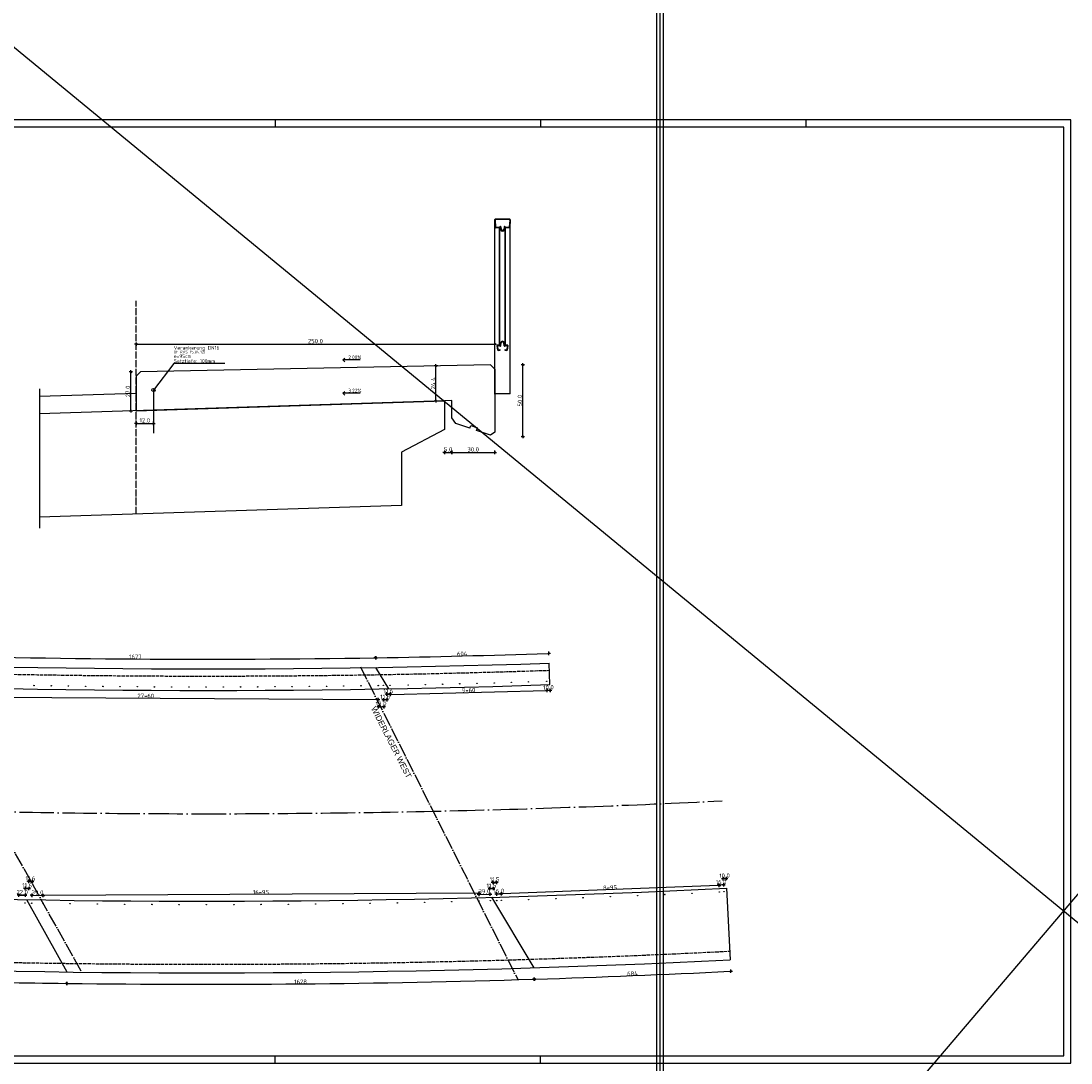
# Model space of a CAD drawing. Header units: millimetres. Extents: x -22426 to 17233, y -11107 to 42030.
# Tile 3 of 23: x 7331 to 10992, y -11107 to -7473. Entities that reach past the tile are written whole.
import ezdxf
from ezdxf.enums import TextEntityAlignment as Align

# ---------------------------------------------------------------- set-up
doc = ezdxf.new("R2010")
doc.units = ezdxf.units.MM
doc.linetypes.add('ACAD_ISO02W100', pattern=[15, 12, -3])
doc.linetypes.add('ACAD_ISO04W100', pattern=[30, 24, -3, 0, -3])
for name, color, linetype in [('Bemassung', 7, 'Continuous'), ('Grundriss', 7, 'Continuous'), ('Leitschiene', 197, 'Continuous'), ('RAND', 23, 'Continuous'), ('Schalung', 23, 'Continuous'), ('Vermessung', 1, 'Continuous')]:
    doc.layers.add(name, color=color, linetype=linetype)
doc.styles.add('ARIAL', font='arial.ttf')
doc.styles.add('isocp2', font='isocp2.shx')
doc.dimstyles.new('Benutzer6-50', dxfattribs={"dimtxt": 15, "dimasz": 3, "dimexe": 60, "dimexo": 80, "dimgap": 0.04, "dimtad": 1, "dimdec": 1, "dimzin": 1, "dimtxsty": 'isocp2', "dimblk": 'PFEILSPITZEN', "dimcen": 0.05, "dimse1": 1, "dimse2": 1, "dimclrd": 1, "dimclre": 1, "dimazin": 0, "dimtfac": 1, "dimtdec": 1, "dimtix": 1, "dimtmove": 1, "dimatfit": 2, "dimfxl": 1, "dimarcsym": 0})

# ---------------------------------------------------------------- blocks, each defined once
blk = doc.blocks.new('PFEILSPITZEN')
at = {"color": 0}
for p, q in [((-1, -1), (1, 1)), ((-1, 0), (2, 0)), ((0, -2), (0, 2))]:
    blk.add_line(p, q, dxfattribs=at)
blk = doc.blocks.new('*D160')
at = {"color": 1, "lineweight": -2}
blk.add_line((7735.9, -8599.7), (8979.9, -8599.7), dxfattribs=at)
at = {"layer": 'Defpoints', "color": 0}
for p in [(8982.9, -8599.7), (7732.9, -8712), (8982.9, -8687)]:
    blk.add_point(p, dxfattribs=at)
at = {"color": 1, "lineweight": -2, "xscale": 3, "yscale": 3, "zscale": 3, "rotation": 180}
blk.add_blockref('PFEILSPITZEN', (7732.9, -8599.7), dxfattribs=at)
at = {"color": 1, "lineweight": -2, "xscale": 3, "yscale": 3, "zscale": 3}
blk.add_blockref('PFEILSPITZEN', (8982.9, -8599.7), dxfattribs=at)
at = {"color": 0, "insert": (8357.9, -8591.1), "char_height": 15, "attachment_point": 5, "style": 'isocp2'}
blk.add_mtext('250,0', dxfattribs=at)
blk = doc.blocks.new('*D163')
at = {"color": 1, "lineweight": -2}
blk.add_arc((7956.1, 25382.7), 35080.9, 266.81781, 268.25652, dxfattribs=at)
at = {"layer": 'Defpoints', "color": 0}
for p in [(7956.1, 25382.7), (6300.9, -9659.2), (6003.8, -9677.7), (6890.7, -9715.9)]:
    blk.add_point(p, dxfattribs=at)
at = {"color": 1, "lineweight": -2, "xscale": 3, "yscale": 3, "zscale": 3}
for p, rotation in [((6005.7, -9644), 176.8153597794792), ((6891.7, -9682.1), 358.2589692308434)]:
    blk.add_blockref('PFEILSPITZEN', p, dxfattribs=dict(at, rotation=rotation))
at = {"color": 0, "insert": (6448.9, -9658.3), "char_height": 15, "attachment_point": 5, "rotation": 357.5372, "style": 'isocp2'}
blk.add_mtext('887', dxfattribs=at)
blk = doc.blocks.new('*D164')
at = {"color": 1, "lineweight": -2}
blk.add_arc((7969.7, 25518.6), 35217.2, 268.25089, 270.96845, dxfattribs=at)
at = {"layer": 'Defpoints', "color": 0}
for p in [(7969.7, 25518.6), (7450.4, -9694.8), (6890.7, -9715.9), (8568.5, -9727.3)]:
    blk.add_point(p, dxfattribs=at)
at = {"color": 1, "lineweight": -2, "xscale": 3, "yscale": 3, "zscale": 3}
for p, rotation in [((6891.8, -9682.1), 178.2484475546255), ((8567.9, -9693.5), 0.9708876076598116)]:
    blk.add_blockref('PFEILSPITZEN', p, dxfattribs=dict(at, rotation=rotation))
at = {"color": 0, "insert": (7729.8, -9690.2), "char_height": 15, "attachment_point": 5, "rotation": 359.6097, "style": 'isocp2'}
blk.add_mtext('1677', dxfattribs=at)
blk = doc.blocks.new('*D165')
at = {"color": 1, "lineweight": -2}
blk.add_arc((7974.8, 25762.5), 35461, 270.96348, 271.92891, dxfattribs=at)
at = {"layer": 'Defpoints', "color": 0}
for p in [(7974.8, 25762.5), (8769.2, -9689.6), (8568.6, -9727.5), (9172.5, -9712.3)]:
    blk.add_point(p, dxfattribs=at)
at = {"color": 1, "lineweight": -2, "xscale": 3, "yscale": 3, "zscale": 3}
for p, rotation in [((8568, -9693.5), 180.9610548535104), ((9171.4, -9678.3), 1.931334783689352)]:
    blk.add_blockref('PFEILSPITZEN', p, dxfattribs=dict(at, rotation=rotation))
at = {"color": 0, "insert": (8869.5, -9679.6), "char_height": 15, "attachment_point": 5, "rotation": 1.4462, "style": 'isocp2'}
blk.add_mtext('604', dxfattribs=at)
blk = doc.blocks.new('*D166')
at = {"color": 1, "lineweight": -2}
blk.add_arc((7974.7, 25759.5), 36591.9, 267.87599, 269.23763, dxfattribs=at)
at = {"layer": 'Defpoints', "color": 0}
for p in [(7974.7, 25759.5), (6617, -10767.2), (7491.3, -10789.3), (6907.2, -10816.9)]:
    blk.add_point(p, dxfattribs=at)
at = {"color": 1, "lineweight": -2, "xscale": 3, "yscale": 3, "zscale": 3}
for p, rotation in [((6615.5, -10807.2), 177.8736435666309), ((7490.8, -10829.3), 359.2399744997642)]:
    blk.add_blockref('PFEILSPITZEN', p, dxfattribs=dict(at, rotation=rotation))
at = {"color": 0, "insert": (7053.3, -10813.3), "char_height": 15, "attachment_point": 5, "rotation": 358.5568, "style": 'isocp2'}
blk.add_mtext('874', dxfattribs=at)
blk = doc.blocks.new('*D167')
at = {"color": 1, "lineweight": -2}
blk.add_arc((7965.1, 26831.2), 37663.4, 269.28303, 271.75403, dxfattribs=at)
at = {"layer": 'Defpoints', "color": 0}
for p in [(7965.1, 26831.2), (7491.3, -10789.3), (9119.7, -10774.5), (8034.2, -10832.2)]:
    blk.add_point(p, dxfattribs=at)
at = {"color": 1, "lineweight": -2, "xscale": 3, "yscale": 3, "zscale": 3}
for p, rotation in [((7490.8, -10829.3), 179.2807530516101), ((9120.9, -10814.5), 1.756311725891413)]:
    blk.add_blockref('PFEILSPITZEN', p, dxfattribs=dict(at, rotation=rotation))
at = {"color": 0, "insert": (8305.9, -10823.2), "char_height": 15, "attachment_point": 5, "rotation": 0.5185, "style": 'isocp2'}
blk.add_mtext('1628', dxfattribs=at)
blk = doc.blocks.new('*D168')
at = {"color": 1, "lineweight": -2}
blk.add_arc((7974.8, 25762.5), 36595, 271.79956, 272.86358, dxfattribs=at)
at = {"layer": 'Defpoints', "color": 0}
for p in [(7974.8, 25762.5), (9804, -10746.7), (9119.7, -10774.5), (9349.4, -10806.6)]:
    blk.add_point(p, dxfattribs=at)
at = {"color": 1, "lineweight": -2, "xscale": 3, "yscale": 3, "zscale": 3}
for p, rotation in [((9806, -10786.6), 2.865924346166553), ((9121, -10814.5), 181.7972092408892)]:
    blk.add_blockref('PFEILSPITZEN', p, dxfattribs=dict(at, rotation=rotation))
at = {"color": 0, "insert": (9463.2, -10794.6), "char_height": 15, "attachment_point": 5, "rotation": 2.3316, "style": 'isocp2'}
blk.add_mtext('684', dxfattribs=at)
blk = doc.blocks.new('*D172')
at = {"color": 1, "lineweight": -2}
blk.add_line((8810.9, -8977.3), (8829.9, -8977.3), dxfattribs=at)
at = {"layer": 'Defpoints', "color": 0}
for p in [(8832.9, -8826.8), (8807.9, -8897.4), (8832.9, -8977.3)]:
    blk.add_point(p, dxfattribs=at)
at = {"color": 1, "lineweight": -2, "xscale": 3, "yscale": 3, "zscale": 3, "rotation": 180}
blk.add_blockref('PFEILSPITZEN', (8807.9, -8977.3), dxfattribs=at)
at = {"color": 1, "lineweight": -2, "xscale": 3, "yscale": 3, "zscale": 3}
blk.add_blockref('PFEILSPITZEN', (8832.9, -8977.3), dxfattribs=at)
at = {"color": 0, "insert": (8820.4, -8968.7), "char_height": 15, "attachment_point": 5, "style": 'isocp2'}
blk.add_mtext('5,0', dxfattribs=at)
blk = doc.blocks.new('*D173')
at = {"color": 1, "lineweight": -2}
blk.add_line((8835.9, -8977.3), (8979.9, -8977.3), dxfattribs=at)
at = {"layer": 'Defpoints', "color": 0}
for p in [(8832.9, -8826.8), (8982.9, -8907), (8982.9, -8977.3)]:
    blk.add_point(p, dxfattribs=at)
at = {"color": 1, "lineweight": -2, "xscale": 3, "yscale": 3, "zscale": 3, "rotation": 180}
blk.add_blockref('PFEILSPITZEN', (8832.9, -8977.3), dxfattribs=at)
at = {"color": 1, "lineweight": -2, "xscale": 3, "yscale": 3, "zscale": 3}
blk.add_blockref('PFEILSPITZEN', (8982.9, -8977.3), dxfattribs=at)
at = {"color": 0, "insert": (8907.9, -8968.7), "char_height": 15, "attachment_point": 5, "style": 'isocp2'}
blk.add_mtext('30,0', dxfattribs=at)
blk = doc.blocks.new('*D174')
at = {"color": 1, "lineweight": -2}
blk.add_line((9081.1, -8919), (9081.1, -8675), dxfattribs=at)
at = {"layer": 'Defpoints', "color": 0}
for p in [(8982.9, -8672), (9081.1, -8672), (8982.9, -8922)]:
    blk.add_point(p, dxfattribs=at)
at = {"color": 1, "lineweight": -2, "xscale": 3, "yscale": 3, "zscale": 3}
for p, rotation in [((9081.1, -8672), 90), ((9081.1, -8922), 270)]:
    blk.add_blockref('PFEILSPITZEN', p, dxfattribs=dict(at, rotation=rotation))
at = {"color": 0, "insert": (9072.5, -8797), "char_height": 15, "attachment_point": 5, "rotation": 90, "style": 'isocp2'}
blk.add_mtext('50,0', dxfattribs=at)
blk = doc.blocks.new('*D176')
at = {"color": 1, "lineweight": -2}
blk.add_line((7735.9, -8876.1), (7789.9, -8876.1), dxfattribs=at)
at = {"layer": 'Defpoints', "color": 0}
for p in [(7732.9, -8832), (7792.9, -8830.1), (7792.9, -8876.1)]:
    blk.add_point(p, dxfattribs=at)
at = {"color": 1, "lineweight": -2, "xscale": 3, "yscale": 3, "zscale": 3, "rotation": 180}
blk.add_blockref('PFEILSPITZEN', (7732.9, -8876.1), dxfattribs=at)
at = {"color": 1, "lineweight": -2, "xscale": 3, "yscale": 3, "zscale": 3}
blk.add_blockref('PFEILSPITZEN', (7792.9, -8876.1), dxfattribs=at)
at = {"color": 0, "insert": (7762.9, -8867.5), "char_height": 15, "attachment_point": 5, "style": 'isocp2'}
blk.add_mtext('12,0', dxfattribs=at)
blk = doc.blocks.new('*D178')
at = {"color": 1, "lineweight": -2}
blk.add_line((7714.3, -8829), (7714.3, -8700), dxfattribs=at)
at = {"layer": 'Defpoints', "color": 0}
for p in [(7714.3, -8697), (7732.9, -8697), (7732.9, -8832)]:
    blk.add_point(p, dxfattribs=at)
at = {"color": 1, "lineweight": -2, "xscale": 3, "yscale": 3, "zscale": 3}
for p, rotation in [((7714.3, -8697), 90), ((7714.3, -8832), 270)]:
    blk.add_blockref('PFEILSPITZEN', p, dxfattribs=dict(at, rotation=rotation))
at = {"color": 0, "insert": (7705.6, -8764.5), "char_height": 15, "attachment_point": 5, "rotation": 90, "style": 'isocp2'}
blk.add_mtext('27,0', dxfattribs=at)
blk = doc.blocks.new('*D179')
at = {"color": 1, "lineweight": -2}
blk.add_line((8778.1, -8794.4), (8778.1, -8678.5), dxfattribs=at)
at = {"layer": 'Defpoints', "color": 0}
for p in [(8778.1, -8675.5), (8807.9, -8675.5), (8807.9, -8797.4)]:
    blk.add_point(p, dxfattribs=at)
at = {"color": 1, "lineweight": -2, "xscale": 3, "yscale": 3, "zscale": 3}
for p, rotation in [((8778.1, -8675.5), 90), ((8778.1, -8797.4), 270)]:
    blk.add_blockref('PFEILSPITZEN', p, dxfattribs=dict(at, rotation=rotation))
at = {"color": 0, "insert": (8769.5, -8736.4), "char_height": 15, "attachment_point": 5, "rotation": 90, "style": 'isocp2'}
blk.add_mtext('24,4', dxfattribs=at)
blk = doc.blocks.new('*D180')
at = {"color": 1, "lineweight": -2}
for p, q in [((9162.7, -9807.4), (9159.7, -9807.5)), ((9165.7, -9807.3), (9175.7, -9807)), ((9178.7, -9806.9), (9181.7, -9806.8))]:
    blk.add_line(p, q, dxfattribs=at)
at = {"layer": 'Defpoints', "color": 0}
for p in [(9174.6, -9775.2), (9164.6, -9775.6), (9175.7, -9807)]:
    blk.add_point(p, dxfattribs=at)
at = {"color": 1, "lineweight": -2, "xscale": 3, "yscale": 3, "zscale": 3}
for p, rotation in [((9165.7, -9807.3), 1.933758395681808), ((9175.7, -9807), 181.9337583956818)]:
    blk.add_blockref('PFEILSPITZEN', p, dxfattribs=dict(at, rotation=rotation))
at = {"color": 0, "insert": (9170.4, -9798.5), "char_height": 15, "attachment_point": 5, "rotation": 1.9338, "style": 'isocp2'}
blk.add_mtext('10,0', dxfattribs=at)
blk = doc.blocks.new('*D181')
at = {"color": 1, "lineweight": -2}
for p, q in [((8603.7, -9820.1), (8600.7, -9820.2)), ((8606.7, -9820.1), (8618.2, -9819.8)), ((8621.2, -9819.8), (8624.2, -9819.7))]:
    blk.add_line(p, q, dxfattribs=at)
at = {"layer": 'Defpoints', "color": 0}
for p in [(8606.2, -9789.9), (8617.7, -9789.7), (8618.2, -9819.8)]:
    blk.add_point(p, dxfattribs=at)
at = {"color": 1, "lineweight": -2, "xscale": 3, "yscale": 3, "zscale": 3}
for p, rotation in [((8606.7, -9820.1), 1.017437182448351), ((8618.2, -9819.8), 181.0174371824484)]:
    blk.add_blockref('PFEILSPITZEN', p, dxfattribs=dict(at, rotation=rotation))
at = {"color": 0, "insert": (8612.3, -9811.3), "char_height": 15, "attachment_point": 5, "rotation": 1.0174, "style": 'isocp2'}
blk.add_mtext('11,6', dxfattribs=at)
blk = doc.blocks.new('*D182')
at = {"color": 1, "lineweight": -2}
for p, q in [((8592.5, -9840.1), (8589.5, -9840.1)), ((8607, -9839.8), (8595.5, -9840)), ((8610, -9839.7), (8613, -9839.7))]:
    blk.add_line(p, q, dxfattribs=at)
at = {"layer": 'Defpoints', "color": 0}
for p in [(8594.6, -9790.1), (8606.2, -9789.9), (8595.5, -9840)]:
    blk.add_point(p, dxfattribs=at)
at = {"color": 1, "lineweight": -2, "xscale": 3, "yscale": 3, "zscale": 3}
for p, rotation in [((8595.5, -9840), 1.017437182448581), ((8607, -9839.8), 181.0174371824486)]:
    blk.add_blockref('PFEILSPITZEN', p, dxfattribs=dict(at, rotation=rotation))
at = {"color": 0, "insert": (8601.1, -9831.2), "char_height": 15, "attachment_point": 5, "rotation": 1.0174, "style": 'isocp2'}
blk.add_mtext('11,6', dxfattribs=at)
blk = doc.blocks.new('*D183')
at = {"color": 1, "lineweight": -2}
for p, q in [((8574.9, -9864.4), (8571.9, -9864.5)), ((8577.9, -9864.4), (8595.9, -9864.1)), ((8598.9, -9864), (8601.9, -9864))]:
    blk.add_line(p, q, dxfattribs=at)
at = {"layer": 'Defpoints', "color": 0}
for p in [(8576.6, -9790.4), (8594.6, -9790.1), (8595.9, -9864.1)]:
    blk.add_point(p, dxfattribs=at)
at = {"color": 1, "lineweight": -2, "xscale": 3, "yscale": 3, "zscale": 3}
for p, rotation in [((8577.9, -9864.4), 0.9843230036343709), ((8595.9, -9864.1), 180.9843230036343)]:
    blk.add_blockref('PFEILSPITZEN', p, dxfattribs=dict(at, rotation=rotation))
at = {"color": 0, "insert": (8586.7, -9855.6), "char_height": 15, "attachment_point": 5, "rotation": 0.9843, "style": 'isocp2'}
blk.add_mtext('18,0', dxfattribs=at)
blk = doc.blocks.new('*D190')
at = {"color": 1, "lineweight": -2}
for p, q in [((7321, -10521), (7318, -10521)), ((7324, -10521.1), (7346, -10521.5)), ((7349, -10521.6), (7352, -10521.6))]:
    blk.add_line(p, q, dxfattribs=at)
at = {"layer": 'Defpoints', "color": 0}
for p in [(7346, -10521.5), (7323.4, -10548.6), (7345.4, -10549)]:
    blk.add_point(p, dxfattribs=at)
at = {"color": 1, "lineweight": -2, "xscale": 3, "yscale": 3, "zscale": 3}
for p, rotation in [((7324, -10521.1), 358.8398456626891), ((7346, -10521.5), 178.839845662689)]:
    blk.add_blockref('PFEILSPITZEN', p, dxfattribs=dict(at, rotation=rotation))
at = {"color": 0, "insert": (7335.2, -10512.6), "char_height": 15, "attachment_point": 5, "rotation": 358.8398, "style": 'isocp2'}
blk.add_mtext('22,0', dxfattribs=at)
blk = doc.blocks.new('*D191')
at = {"color": 1, "lineweight": -2}
for p, q in [((7343.3, -10497.7), (7340.3, -10497.6)), ((7346.3, -10497.7), (7357.9, -10497.9)), ((7360.9, -10498), (7363.9, -10498))]:
    blk.add_line(p, q, dxfattribs=at)
at = {"layer": 'Defpoints', "color": 0}
for p in [(7357.9, -10497.9), (7345.4, -10549), (7357, -10549.2)]:
    blk.add_point(p, dxfattribs=at)
at = {"color": 1, "lineweight": -2, "xscale": 3, "yscale": 3, "zscale": 3}
for p, rotation in [((7346.3, -10497.7), 359.0253320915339), ((7357.9, -10497.9), 179.0253320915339)]:
    blk.add_blockref('PFEILSPITZEN', p, dxfattribs=dict(at, rotation=rotation))
at = {"color": 0, "insert": (7352.2, -10489.1), "char_height": 15, "attachment_point": 5, "rotation": 359.0253, "style": 'isocp2'}
blk.add_mtext('11,6', dxfattribs=at)
blk = doc.blocks.new('*D192')
at = {"color": 1, "lineweight": -2}
for p, q in [((7355.3, -10473.3), (7352.3, -10473.2)), ((7358.3, -10473.3), (7369.9, -10473.5)), ((7372.9, -10473.6), (7375.9, -10473.6))]:
    blk.add_line(p, q, dxfattribs=at)
at = {"layer": 'Defpoints', "color": 0}
for p in [(7369.9, -10473.5), (7357, -10549.2), (7368.6, -10549.4)]:
    blk.add_point(p, dxfattribs=at)
at = {"color": 1, "lineweight": -2, "xscale": 3, "yscale": 3, "zscale": 3}
for p, rotation in [((7358.3, -10473.3), 359.0253320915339), ((7369.9, -10473.5), 179.0253320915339)]:
    blk.add_blockref('PFEILSPITZEN', p, dxfattribs=dict(at, rotation=rotation))
at = {"color": 0, "insert": (7364.2, -10464.8), "char_height": 15, "attachment_point": 5, "rotation": 359.0253, "style": 'isocp2'}
blk.add_mtext('11,6', dxfattribs=at)
blk = doc.blocks.new('*D193')
at = {"color": 1, "lineweight": -2}
blk.add_line((7372, -10522), (7405, -10522.5), dxfattribs=at)
at = {"layer": 'Defpoints', "color": 0}
for p in [(7408, -10522.6), (7368.6, -10549.4), (7407.6, -10550)]:
    blk.add_point(p, dxfattribs=at)
at = {"color": 1, "lineweight": -2, "xscale": 3, "yscale": 3, "zscale": 3}
for p, rotation in [((7369, -10521.9), 179.0743511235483), ((7408, -10522.6), 359.0743511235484)]:
    blk.add_blockref('PFEILSPITZEN', p, dxfattribs=dict(at, rotation=rotation))
at = {"color": 0, "insert": (7388.6, -10513.6), "char_height": 15, "attachment_point": 5, "rotation": 359.0744, "style": 'isocp2'}
blk.add_mtext('39,0', dxfattribs=at)
blk = doc.blocks.new('*D194')
at = {"color": 1, "lineweight": -2}
blk.add_line((8930.8, -10519), (8963.8, -10518.1), dxfattribs=at)
at = {"layer": 'Defpoints', "color": 0}
for p in [(8928.4, -10542), (8966.8, -10518), (8967.4, -10540.9)]:
    blk.add_point(p, dxfattribs=at)
at = {"color": 1, "lineweight": -2, "xscale": 3, "yscale": 3, "zscale": 3}
for p, rotation in [((8927.8, -10519.1), 181.5354326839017), ((8966.8, -10518), 1.535432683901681)]:
    blk.add_blockref('PFEILSPITZEN', p, dxfattribs=dict(at, rotation=rotation))
at = {"color": 0, "insert": (8947, -10509.9), "char_height": 15, "attachment_point": 5, "rotation": 1.5354, "style": 'isocp2'}
blk.add_mtext('39,0', dxfattribs=at)
blk = doc.blocks.new('*D195')
at = {"color": 1, "lineweight": -2}
for p, q in [((8963.2, -10498.7), (8960.2, -10498.8)), ((8966.2, -10498.6), (8977.7, -10498.3)), ((8980.7, -10498.2), (8983.7, -10498.2))]:
    blk.add_line(p, q, dxfattribs=at)
at = {"layer": 'Defpoints', "color": 0}
for p in [(8977.7, -10498.3), (8967.4, -10540.9), (8978.9, -10540.6)]:
    blk.add_point(p, dxfattribs=at)
at = {"color": 1, "lineweight": -2, "xscale": 3, "yscale": 3, "zscale": 3}
for p, rotation in [((8966.2, -10498.6), 1.584317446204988), ((8977.7, -10498.3), 181.584317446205)]:
    blk.add_blockref('PFEILSPITZEN', p, dxfattribs=dict(at, rotation=rotation))
at = {"color": 0, "insert": (8971.7, -10489.8), "char_height": 15, "attachment_point": 5, "rotation": 1.5843, "style": 'isocp2'}
blk.add_mtext('11,5', dxfattribs=at)
blk = doc.blocks.new('*D196')
at = {"color": 1, "lineweight": -2}
for p, q in [((8974.1, -10477), (8971.1, -10477.1)), ((8977.1, -10476.9), (8988.6, -10476.6)), ((8991.6, -10476.5), (8994.6, -10476.5))]:
    blk.add_line(p, q, dxfattribs=at)
at = {"layer": 'Defpoints', "color": 0}
for p in [(8988.6, -10476.6), (8978.9, -10540.6), (8990.3, -10540.3)]:
    blk.add_point(p, dxfattribs=at)
at = {"color": 1, "lineweight": -2, "xscale": 3, "yscale": 3, "zscale": 3}
for p, rotation in [((8977.1, -10476.9), 1.584317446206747), ((8988.6, -10476.6), 181.5843174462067)]:
    blk.add_blockref('PFEILSPITZEN', p, dxfattribs=dict(at, rotation=rotation))
at = {"color": 0, "insert": (8982.6, -10468.1), "char_height": 15, "attachment_point": 5, "rotation": 1.5843, "style": 'isocp2'}
blk.add_mtext('11,5', dxfattribs=at)
blk = doc.blocks.new('*D197')
at = {"color": 1, "lineweight": -2}
for p, q in [((8986.7, -10517.5), (8983.7, -10517.6)), ((8989.7, -10517.4), (9005.7, -10516.9)), ((9008.7, -10516.8), (9011.7, -10516.8))]:
    blk.add_line(p, q, dxfattribs=at)
at = {"layer": 'Defpoints', "color": 0}
for p in [(8990.3, -10540.3), (9005.7, -10516.9), (9006.3, -10539.8)]:
    blk.add_point(p, dxfattribs=at)
at = {"color": 1, "lineweight": -2, "xscale": 3, "yscale": 3, "zscale": 3}
for p, rotation in [((8989.7, -10517.4), 1.615059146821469), ((9005.7, -10516.9), 181.6150591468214)]:
    blk.add_blockref('PFEILSPITZEN', p, dxfattribs=dict(at, rotation=rotation))
at = {"color": 0, "insert": (8997.4, -10508.5), "char_height": 15, "attachment_point": 5, "rotation": 1.6151, "style": 'isocp2'}
blk.add_mtext('16,0', dxfattribs=at)
blk = doc.blocks.new('*D198')
at = {"color": 1, "lineweight": -2}
for p, q in [((9776.8, -10464), (9773.8, -10464.1)), ((9779.8, -10463.8), (9789.8, -10463.3)), ((9792.8, -10463.2), (9795.8, -10463))]:
    blk.add_line(p, q, dxfattribs=at)
at = {"layer": 'Defpoints', "color": 0}
for p in [(9789.8, -10463.3), (9782.1, -10509.5), (9792.1, -10509)]:
    blk.add_point(p, dxfattribs=at)
at = {"color": 1, "lineweight": -2, "xscale": 3, "yscale": 3, "zscale": 3}
for p, rotation in [((9779.8, -10463.8), 2.864868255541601), ((9789.8, -10463.3), 182.8648682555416)]:
    blk.add_blockref('PFEILSPITZEN', p, dxfattribs=dict(at, rotation=rotation))
at = {"color": 0, "insert": (9784.4, -10454.9), "char_height": 15, "attachment_point": 5, "rotation": 2.8649, "style": 'isocp2'}
blk.add_mtext('10,0', dxfattribs=at)
blk = doc.blocks.new('*D199')
at = {"color": 1, "lineweight": -2}
for p, q in [((9761.9, -10486.6), (9758.9, -10486.7)), ((9780.9, -10485.6), (9764.9, -10486.4)), ((9783.9, -10485.5), (9786.9, -10485.3))]:
    blk.add_line(p, q, dxfattribs=at)
at = {"layer": 'Defpoints', "color": 0}
for p in [(9764.9, -10486.4), (9766.1, -10510.3), (9782.1, -10509.5)]:
    blk.add_point(p, dxfattribs=at)
at = {"color": 1, "lineweight": -2, "xscale": 3, "yscale": 3, "zscale": 3}
for p, rotation in [((9764.9, -10486.4), 2.839897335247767), ((9780.9, -10485.6), 182.8398973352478)]:
    blk.add_blockref('PFEILSPITZEN', p, dxfattribs=dict(at, rotation=rotation))
at = {"color": 0, "insert": (9772.5, -10477.4), "char_height": 15, "attachment_point": 5, "rotation": 2.8399, "style": 'isocp2'}
blk.add_mtext('16,0', dxfattribs=at)
blk = doc.blocks.new('*D200')
at = {"color": 1, "lineweight": -2}
blk.add_line((9762.2, -10487.6), (9008.4, -10516.9), dxfattribs=at)
at = {"layer": 'Defpoints', "color": 0}
for p in [(9005.4, -10517), (9006.3, -10539.8), (9766.1, -10510.3)]:
    blk.add_point(p, dxfattribs=at)
at = {"color": 1, "lineweight": -2, "xscale": 3, "yscale": 3, "zscale": 3}
for p, rotation in [((9765.2, -10487.5), 2.227478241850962), ((9005.4, -10517), 182.227478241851)]:
    blk.add_blockref('PFEILSPITZEN', p, dxfattribs=dict(at, rotation=rotation))
at = {"color": 0, "insert": (9385, -10494.7), "char_height": 15, "attachment_point": 5, "rotation": 2.2275, "style": 'isocp2'}
blk.add_mtext('8*95', dxfattribs=at)
blk = doc.blocks.new('*D201')
at = {"color": 1, "lineweight": -2}
blk.add_line((8925.2, -10514.6), (7410.4, -10522.7), dxfattribs=at)
at = {"layer": 'Defpoints', "color": 0}
for p in [(7407.4, -10522.7), (8928.4, -10542), (7407.6, -10550)]:
    blk.add_point(p, dxfattribs=at)
at = {"color": 1, "lineweight": -2, "xscale": 3, "yscale": 3, "zscale": 3}
for p, rotation in [((7407.4, -10522.7), 180.3048919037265), ((8928.2, -10514.6), 0.3048919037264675)]:
    blk.add_blockref('PFEILSPITZEN', p, dxfattribs=dict(at, rotation=rotation))
at = {"color": 0, "insert": (8167.8, -10511.1), "char_height": 15, "attachment_point": 5, "rotation": 0.3049, "style": 'isocp2'}
blk.add_mtext('16*95', dxfattribs=at)
blk = doc.blocks.new('*D204')
at = {"color": 1, "lineweight": -2}
blk.add_line((6959, -9829.3), (8573.3, -9838.7), dxfattribs=at)
at = {"layer": 'Defpoints', "color": 0}
for p in [(6956.2, -9780.9), (8576.6, -9790.4), (8576.3, -9838.8)]:
    blk.add_point(p, dxfattribs=at)
at = {"color": 1, "lineweight": -2, "xscale": 3, "yscale": 3, "zscale": 3}
for p, rotation in [((6956, -9829.3), 179.6642156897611), ((8576.3, -9838.8), 359.6642156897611)]:
    blk.add_blockref('PFEILSPITZEN', p, dxfattribs=dict(at, rotation=rotation))
at = {"color": 0, "insert": (7766.2, -9826.5), "char_height": 15, "attachment_point": 5, "rotation": 359.6642, "style": 'isocp2'}
blk.add_mtext('27*60', dxfattribs=at)
blk = doc.blocks.new('*D205')
at = {"color": 1, "lineweight": -2}
blk.add_line((8621.5, -9821.4), (9162.5, -9807.4), dxfattribs=at)
at = {"layer": 'Defpoints', "color": 0}
for p in [(8617.7, -9789.7), (9164.6, -9775.6), (9165.5, -9807.3)]:
    blk.add_point(p, dxfattribs=at)
at = {"color": 1, "lineweight": -2, "xscale": 3, "yscale": 3, "zscale": 3}
for p, rotation in [((9165.5, -9807.3), 1.476847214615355), ((8618.5, -9821.4), 181.4768472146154)]:
    blk.add_blockref('PFEILSPITZEN', p, dxfattribs=dict(at, rotation=rotation))
at = {"color": 0, "insert": (8891.8, -9806.8), "char_height": 15, "attachment_point": 5, "rotation": 1.4768, "style": 'isocp2'}
blk.add_mtext('9*60', dxfattribs=at)

msp = doc.modelspace()

# ---------------------------------------------------------------- linework, layer by layer
for p, q in [((7864.59, -8667.82), (7792.62, -8760.05)), ((7396.25, -8756.1), (7396.25, -9241.14))]:
    msp.add_line(p, q)
at = {"ltscale": 0.1}
msp.add_line((7792.87, -8760.04), (7792.87, -8910.04), dxfattribs=at)
at = {"color": 1, "linetype": 'ACAD_ISO04W100', "ltscale": 2}
for p, q in [((7541.41, -10786.65), (6914.72, -9666.62)), ((8514.85, -9725.46), (9063.12, -10814.77))]:
    msp.add_line(p, q, dxfattribs=at)
for p, direction in [((9546.92, -3390.54), (0, -1)), ((9546.92, -3390.54), (0, -1)), ((9558.8, -3390.54), (0, -1)), ((9570.69, -3390.54), (0, -1)), ((9584.73, -9440.1), (-0.77209257, 0.63551009)), ((9584.67, -9440.18), (-0.77209257, 0.63551009)), ((14895.89, -5962.58), (0.6483182, 0.7613695))]:
    msp.add_xline(p, direction)
at = {"ltscale": 0.1}
msp.add_circle((7792.87, -8760.04), 5.57, dxfattribs=at)
for centre in [(9164.64, -9775.56), (7376.66, -9790.34), (7436.66, -9791.3), (7496.65, -9792.16), (7556.65, -9792.91), (7616.64, -9793.67), (7676.64, -9794.12), (7736.64, -9794.68), (7796.64, -9795.03), (7856.63, -9795.28), (7916.63, -9795.32), (7976.63, -9795.47), (8036.63, -9795.32), (8096.63, -9795.16), (8156.63, -9795.01), (8216.63, -9794.65), (8276.63, -9794.09), (8336.63, -9793.53), (8396.62, -9792.97), (8456.62, -9792.11), (8516.61, -9791.34), (8576.61, -9790.38), (8594.6, -9790.07), (8617.7, -9789.66), (8681.19, -9788.46), (8741.3, -9787.21), (8801.28, -9785.77), (8861.26, -9784.32), (8921.25, -9782.87), (8981.22, -9781.23), (9041.2, -9779.38), (9101.17, -9777.52), (8833.42, -10544.32), (8928.39, -10541.95), (8967.37, -10540.91), (8990.33, -10540.27), (9006.33, -10539.82), (9101.29, -10537), (9196.24, -10533.93), (9291.18, -10530.61), (9386.29, -10527.03), (9481.4, -10523.21), (9576.31, -10519.14), (9671.21, -10514.83), (9766.11, -10510.27), (9782.09, -10509.47), (7345.43, -10549.02), (7368.56, -10549.41), (7407.56, -10550.04), (7502.55, -10551.15), (7597.54, -10552.51), (7692.54, -10553.38), (7787.54, -10553.99), (7882.54, -10554.36), (7977.54, -10554.47), (8073.5, -10554.34), (8168.49, -10553.96), (8263.49, -10553.33), (8358.49, -10552.2), (8453.48, -10551.32), (8548.47, -10549.94), (8643.46, -10548.32), (8738.43, -10546.19)]:
    msp.add_circle(centre, 0.8)
at = {"color": 1, "linetype": 'ACAD_ISO04W100', "ltscale": 5}
msp.add_arc((7974.76, 25762.53), 36000, 266.816854, 272.868325, dxfattribs=at)
at = {"layer": 'Bemassung', "color": 1, "linetype": 'ACAD_ISO04W100'}
msp.add_line((7732.87, -9191.31), (7732.87, -8449.14), dxfattribs=at)
at = {"layer": 'Bemassung'}
for p, q in [((8453.03, -8655.08), (8460.4, -8648.84)), ((8514.17, -8655.08), (8453.03, -8655.08)), ((8453.03, -8655.08), (8460.4, -8661.31)), ((7732.87, -8771.99), (7396.25, -8782.83)), ((8453.03, -8771.33), (8460.4, -8765.09)), ((8514.17, -8771.33), (8453.03, -8771.33)), ((8453.03, -8771.33), (8460.4, -8777.57)), ((8807.87, -8797.38), (7396.25, -8842.83)), ((8807.87, -8797.38), (8807.87, -8897.38)), ((8807.87, -8897.38), (8657.87, -8976.88)), ((8657.87, -8976.88), (8657.87, -9162.21)), ((8657.87, -9162.21), (7396.25, -9202.83))]:
    msp.add_line(p, q, dxfattribs=at)
at = {"layer": 'Grundriss'}
msp.add_line((8042.49, -8667.82), (7864.59, -8667.82), dxfattribs=at)
at = {"layer": 'Leitschiene', "color": 1, "linetype": 'Continuous'}
for p, q in [((8997.17, -8163.56), (8984.3, -8164.23)), ((8997.17, -8163.56), (8984.3, -8164.23)), ((9019.21, -8163.56), (8997.25, -8163.56)), ((9019.21, -8163.56), (8997.25, -8163.56)), ((9035.95, -8164.43), (9019.21, -8163.56)), ((9035.95, -8164.43), (9019.21, -8163.56)), ((8982.87, -8165.73), (8984.31, -8193.14)), ((8982.87, -8165.73), (8984.31, -8193.14)), ((8984.98, -8167.7), (8986.21, -8191.14)), ((8984.98, -8167.7), (8986.21, -8191.14)), ((9003.14, -8194.56), (8985.81, -8194.56)), ((9003.14, -8194.56), (8985.81, -8194.56)), ((8997.22, -8165.56), (8986.4, -8166.13)), ((8997.22, -8165.56), (8986.4, -8166.13)), ((9002.82, -8192.56), (8987.71, -8192.56)), ((9002.82, -8192.56), (8987.71, -8192.56)), ((9019.12, -8165.56), (8997.3, -8165.56)), ((9019.12, -8165.56), (8997.3, -8165.56)), ((9000.12, -8602.48), (9000.12, -8194.56)), ((9000.12, -8602.48), (9000.12, -8194.56)), ((9001.22, -8191.69), (9001.54, -8191.7)), ((9001.22, -8191.69), (9001.54, -8191.7)), ((9001.33, -8189.69), (9003.32, -8189.79)), ((9001.33, -8189.69), (9003.32, -8189.79)), ((9001.37, -8602.48), (9001.37, -8194.56)), ((9001.37, -8602.48), (9001.37, -8194.56)), ((9002.95, -8193.02), (9003.92, -8200.89)), ((9002.95, -8193.02), (9003.92, -8200.89)), ((9004.73, -8191.11), (9005.91, -8200.65)), ((9004.73, -8191.11), (9005.91, -8200.65)), ((9015.51, -8191.11), (9014.34, -8200.65)), ((9015.51, -8191.11), (9014.34, -8200.65)), ((9017.29, -8193.02), (9016.33, -8200.89)), ((9017.29, -8193.02), (9016.33, -8200.89)), ((9016.92, -8189.79), (9018.92, -8189.69)), ((9016.92, -8189.79), (9018.92, -8189.69)), ((9033.97, -8194.56), (9017.11, -8194.56)), ((9033.97, -8194.56), (9017.11, -8194.56)), ((9032.11, -8192.56), (9017.43, -8192.56)), ((9032.11, -8192.56), (9017.43, -8192.56)), ((9018.7, -8191.7), (9019.03, -8191.69)), ((9018.7, -8191.7), (9019.03, -8191.69)), ((9018.87, -8602.48), (9018.87, -8194.56)), ((9018.87, -8602.48), (9018.87, -8194.56)), ((9033.81, -8166.33), (9019.19, -8165.56)), ((9033.81, -8166.33), (9019.19, -8165.56)), ((9020.12, -8602.48), (9020.12, -8194.56)), ((9020.12, -8602.48), (9020.12, -8194.56)), ((9035.23, -8167.93), (9033.6, -8191.16)), ((9035.23, -8167.93), (9033.6, -8191.16)), ((9037.37, -8165.93), (9035.47, -8193.16)), ((9037.37, -8165.93), (9035.47, -8193.16)), ((8992.83, -8602.86), (9003.08, -8602.32)), ((8992.83, -8602.86), (9003.08, -8602.32)), ((9002.95, -8603.34), (9003.92, -8595.46)), ((9002.95, -8603.34), (9003.92, -8595.46)), ((9004.73, -8605.25), (9005.91, -8595.71)), ((9004.73, -8605.25), (9005.91, -8595.71)), ((9015.51, -8605.25), (9014.34, -8595.71)), ((9015.51, -8605.25), (9014.34, -8595.71)), ((9017.29, -8603.34), (9016.33, -8595.46)), ((9017.29, -8603.34), (9016.33, -8595.46)), ((9017.17, -8602.32), (9027.42, -8602.86)), ((9017.17, -8602.32), (9027.42, -8602.86)), ((8993.37, -8620.41), (8991.42, -8604.54)), ((8993.37, -8620.41), (8991.42, -8604.54)), ((8995.13, -8618.32), (8993.67, -8606.42)), ((8995.13, -8618.32), (8993.67, -8606.42)), ((8994.94, -8621.73), (9001.03, -8621.41)), ((8994.94, -8621.73), (9001.03, -8621.41)), ((8995.08, -8604.74), (9002.36, -8604.36)), ((8995.08, -8604.74), (9002.36, -8604.36)), ((8996.69, -8619.63), (9000.92, -8619.41)), ((8996.69, -8619.63), (9000.92, -8619.41)), ((9001.22, -8604.67), (9001.54, -8604.65)), ((9001.22, -8604.67), (9001.54, -8604.65)), ((9001.33, -8606.67), (9003.32, -8606.56)), ((9001.33, -8606.67), (9003.32, -8606.56)), ((9016.92, -8606.56), (9018.92, -8606.67)), ((9016.92, -8606.56), (9018.92, -8606.67)), ((9017.89, -8604.36), (9025.17, -8604.74)), ((9017.89, -8604.36), (9025.17, -8604.74)), ((9018.7, -8604.65), (9019.03, -8604.67)), ((9018.7, -8604.65), (9019.03, -8604.67)), ((9019.22, -8621.41), (9025.31, -8621.73)), ((9019.22, -8621.41), (9025.31, -8621.73)), ((9019.32, -8619.41), (9023.55, -8619.63)), ((9019.32, -8619.41), (9023.55, -8619.63)), ((9026.58, -8606.42), (9025.12, -8618.32)), ((9026.58, -8606.42), (9025.12, -8618.32)), ((9028.83, -8604.54), (9026.88, -8620.41)), ((9028.83, -8604.54), (9026.88, -8620.41))]:
    msp.add_line(p, q, dxfattribs=at)
at = {"layer": 'Leitschiene', "color": 1}
for p, q in [((8982.87, -8767.85), (8982.87, -8165.73)), ((8982.87, -8774.12), (8982.87, -8165.73)), ((9037.37, -8769.23), (9037.37, -8165.93)), ((9037.37, -8772.74), (9037.37, -8165.93)), ((9037.37, -8772.74), (8982.87, -8772.74))]:
    msp.add_line(p, q, dxfattribs=at)
at = {"layer": 'Leitschiene', "color": 1, "linetype": 'Continuous'}
for centre, radius, start, end in [((8984.37, -8165.73), 1.5, 93, 180), ((8984.37, -8165.73), 1.5, 93, 180), ((8997.25, -8165.06), 1.5, 90, 93), ((8997.25, -8165.06), 1.5, 90, 93), ((9035.87, -8165.93), 1.5, 0, 87), ((9035.87, -8165.93), 1.5, 0, 87), ((8985.81, -8193.06), 1.5, 183, 270), ((8985.81, -8193.06), 1.5, 183, 270), ((8986.48, -8167.62), 1.5, 93, 183), ((8986.48, -8167.62), 1.5, 93, 183), ((8987.71, -8191.06), 1.5, 183, 270), ((8987.71, -8191.06), 1.5, 183, 270), ((8997.3, -8167.06), 1.5, 90, 93), ((8997.3, -8167.06), 1.5, 90, 93), ((9001.27, -8190.69), 1, 87, 267), ((9001.27, -8190.69), 1, 87, 267), ((9001.46, -8193.2), 1.5, 7, 87), ((9001.46, -8193.2), 1.5, 7, 87), ((9003.25, -8191.29), 1.5, 7, 87), ((9003.25, -8191.29), 1.5, 7, 87), ((9010.12, -8200.13), 6.25, 187, 353), ((9010.12, -8200.13), 6.25, 187, 353), ((9010.12, -8200.13), 4.25, 187, 353), ((9010.12, -8200.13), 4.25, 187, 353), ((9014.84, -8200.71), 1.5, 353, 353), ((9014.84, -8200.71), 1.5, 353, 353), ((9017, -8191.29), 1.5, 93, 173), ((9017, -8191.29), 1.5, 93, 173), ((9018.78, -8193.2), 1.5, 93, 173), ((9018.78, -8193.2), 1.5, 93, 173), ((9018.97, -8190.69), 1, 273, 93), ((9018.97, -8190.69), 1, 273, 93), ((9019.12, -8167.06), 1.5, 87, 90), ((9019.12, -8167.06), 1.5, 87, 90), ((9032.11, -8191.06), 1.5, 270, 356), ((9032.11, -8191.06), 1.5, 270, 356), ((9033.73, -8167.82), 1.5, 356, 87), ((9033.73, -8167.82), 1.5, 356, 87), ((9033.97, -8193.06), 1.5, 270, 356), ((9033.97, -8193.06), 1.5, 270, 356), ((8992.91, -8604.36), 1.5, 93, 187), ((8992.91, -8604.36), 1.5, 93, 187), ((9001.46, -8603.16), 1.5, 273, 353), ((9001.46, -8603.16), 1.5, 273, 353), ((9010.12, -8596.23), 6.25, 7, 173), ((9010.12, -8596.23), 6.25, 7, 173), ((9010.12, -8596.23), 4.25, 7, 173), ((9010.12, -8596.23), 4.25, 7, 173), ((9014.84, -8595.65), 1.5, 7, 7), ((9014.84, -8595.65), 1.5, 7, 7), ((9018.78, -8603.16), 1.5, 187, 267), ((9018.78, -8603.16), 1.5, 187, 267), ((9027.34, -8604.36), 1.5, 353, 87), ((9027.34, -8604.36), 1.5, 353, 87), ((8994.86, -8620.23), 1.5, 187, 273), ((8994.86, -8620.23), 1.5, 187, 273), ((8995.16, -8606.24), 1.5, 93, 187), ((8995.16, -8606.24), 1.5, 93, 187), ((8996.62, -8618.13), 1.5, 187, 273), ((8996.62, -8618.13), 1.5, 187, 273), ((9001.27, -8605.67), 1, 93, 273), ((9001.27, -8605.67), 1, 93, 273), ((9000.98, -8620.41), 1, 273, 93), ((9000.98, -8620.41), 1, 273, 93), ((9003.25, -8605.07), 1.5, 273, 353), ((9003.25, -8605.07), 1.5, 273, 353), ((9017, -8605.07), 1.5, 187, 267), ((9017, -8605.07), 1.5, 187, 267), ((9019.27, -8620.41), 1, 87, 267), ((9019.27, -8620.41), 1, 87, 267), ((9018.97, -8605.67), 1, 267, 87), ((9018.97, -8605.67), 1, 267, 87), ((9023.63, -8618.13), 1.5, 267, 353), ((9023.63, -8618.13), 1.5, 267, 353), ((9025.09, -8606.24), 1.5, 353, 87), ((9025.09, -8606.24), 1.5, 353, 87), ((9025.39, -8620.23), 1.5, 267, 353), ((9025.39, -8620.23), 1.5, 267, 353)]:
    msp.add_arc(centre, radius, start, end, dxfattribs=at)
for p in [(9001.04, -8163.56), (9001.04, -8163.56), (9019.21, -8163.56), (9019.21, -8163.56)]:
    msp.add_point(p, dxfattribs=at)
at = {"layer": 'RAND', "color": 1}
for p, q in [((10992.39, -7818.15), (5224.79, -7818.15)), ((10992.39, -11106.77), (10992.39, -7818.15)), ((5224.79, -11106.77), (10992.39, -11106.77))]:
    msp.add_line(p, q, dxfattribs=at)
at = {"layer": 'RAND', "color": 1, "linetype": 'Continuous'}
for p, q in [((8217.39, -7818.15), (8217.39, -7843.15)), ((9142.39, -7818.15), (9142.39, -7843.15)), ((10067.39, -7818.15), (10067.39, -7843.15)), ((8217.39, -11106.77), (8217.39, -11081.77)), ((9142.39, -11106.77), (9142.39, -11081.77))]:
    msp.add_line(p, q, dxfattribs=at)
at = {"layer": 'RAND', "color": 23}
for p, q in [((10967.39, -7843.15), (5349.79, -7843.15)), ((10967.39, -11081.77), (10967.39, -7843.15)), ((5349.79, -11081.77), (10967.39, -11081.77))]:
    msp.add_line(p, q, dxfattribs=at)
at = {"layer": 'Schalung'}
for p, q in [((8967.88, -8672.29), (7747.87, -8696.69)), ((8967.88, -8672.29), (8982.87, -8686.99)), ((7732.87, -8711.99), (7747.87, -8696.69)), ((7732.87, -8711.99), (7732.87, -8831.99)), ((8982.87, -8686.99), (8982.87, -8906.99)), ((7732.87, -8831.99), (8807.87, -8797.38)), ((8832.87, -8796.57), (8807.87, -8797.38)), ((8832.87, -8856.99), (8832.87, -8796.57)), ((8847.1, -8876.73), (8832.87, -8856.99)), ((8896.02, -8893.04), (8847.1, -8876.73)), ((8896.02, -8893.04), (8899.18, -8883.55)), ((8899.18, -8883.55), (8922.89, -8891.46)), ((8919.73, -8900.94), (8922.89, -8891.46)), ((8968.64, -8917.25), (8919.73, -8900.94)), ((8982.87, -8906.99), (8968.64, -8917.25)), ((8613.3, -9801.74), (8568.51, -9727.35)), ((9175.04, -9787.22), (9172.5, -9712.26)), ((9791.47, -10496.99), (9803.97, -10746.68)), ((7350.22, -10537.1), (7491.32, -10789.28)), ((8971.75, -10528.78), (9119.7, -10774.54))]:
    msp.add_line(p, q, dxfattribs=at)
for radius, start, end in [(35495, 266.816854, 271.933758), (35570, 266.816854, 271.933758), (36305, 267.87135, 272.868296), (36555, 267.871322, 272.868273)]:
    msp.add_arc((7974.76, 25762.53), radius, start, end, dxfattribs=at)
at = {"layer": 'Schalung', "color": 1, "linetype": 'ACAD_ISO02W100'}
for radius, start, end in [(35520, 266.816854, 271.933758), (36525, 267.871322, 272.868273)]:
    msp.add_arc((7974.76, 25762.53), radius, start, end, dxfattribs=at)

# ---------------------------------------------------------------- texts
at = {"layer": 'Bemassung', "style": 'isocp2', "width": 0.9}
for s, p in [('2,00%%%', (8472.45, -8656.01)), ('3,22%%%', (8472.45, -8772.26))]:
    msp.add_text(s, height=13, dxfattribs=at).set_placement(p, align=Align.BOTTOM_LEFT)
at = {"layer": 'Grundriss', "style": 'isocp2'}
for s, height, p in [('Verankerung DN16', 12.5, (7863.83, -8618.92)), ('e=95cm', 12.5, (7863.83, -8648.15)), ('(lt RVS 15.04.12)', 10, (7863.83, -8632.19)), ('Setztiefe: 100mm', 12.5, (7863.83, -8664.77))]:
    msp.add_text(s, height=height, dxfattribs=at).set_placement(p)
at = {"layer": 'Vermessung', "style": 'ARIAL'}
msp.add_text('WIDERLAGER WEST', height=20, rotation=297.00286, dxfattribs=at).set_placement((8550.78, -9869.83))

# ---------------------------------------------------------------- dimensions: what is measured, and where the dimension line sits
for base, center, p1, p2, text, picture, middle in [((8034.24, -10832.19), (7965.1, 26831.19), (7491.32, -10789.28), (9119.7, -10774.54), '1628', '*D167', (8305.88, -10823.17)), ((6907.19, -10816.89), (7974.66, 25759.48), (6616.96, -10767.25), (7491.32, -10789.28), '874', '*D166', (7053.26, -10813.32)), ((8769.17, -9689.56), (7974.76, 25762.53), (8568.61, -9727.51), (9172.5, -9712.26), '604', '*D165', (8869.54, -9679.63)), ((9349.35, -10806.65), (7974.76, 25762.53), (9119.7, -10774.54), (9803.97, -10746.68), '684', '*D168', (9463.22, -10794.64)), ((7450.41, -9694.75), (7969.7, 25518.63), (6890.73, -9715.92), (8568.51, -9727.35), '1677', '*D164', (7729.84, -9690.22)), ((6300.92, -9659.16), (7956.06, 25382.69), (6003.8, -9677.71), (6890.7, -9715.86), '887', '*D163', (6448.91, -9658.29))]:
    dim = msp.add_angular_dim_3p(base=base, center=center, p1=p1, p2=p2, text=text, dimstyle='Benutzer6-50')
    dim.commit()
    dim.dimension.update_dxf_attribs({"geometry": picture, "text_midpoint": middle})
for base, p1, p2, picture, middle in [((8982.87, -8599.75), (7732.87, -8711.99), (8982.87, -8686.99), '*D160', (8357.87, -8591.08)), ((7792.87, -8876.12), (7732.87, -8831.99), (7792.87, -8830.06), '*D176', (7762.87, -8867.45)), ((8832.87, -8977.32), (8807.87, -8897.38), (8832.87, -8826.78), '*D172', (8820.37, -8968.65)), ((8982.87, -8977.32), (8832.87, -8826.78), (8982.87, -8906.99), '*D173', (8907.87, -8968.65))]:
    dim = msp.add_linear_dim(base=base, p1=p1, p2=p2, dimstyle='Benutzer6-50', override={"dimlfac": 0.2})
    dim.commit()
    dim.dimension.update_dxf_attribs({"geometry": picture, "text_midpoint": middle})
for base, p1, p2, picture, middle in [((8778.12, -8675.49), (8807.87, -8797.38), (8807.87, -8675.49), '*D179', (8769.45, -8736.43)), ((9081.12, -8671.99), (8982.87, -8921.99), (8982.87, -8671.99), '*D174', (9072.46, -8796.99)), ((7714.31, -8696.99), (7732.87, -8831.99), (7732.87, -8696.99), '*D178', (7705.64, -8764.49))]:
    dim = msp.add_linear_dim(base=base, p1=p1, p2=p2, angle=90, dimstyle='Benutzer6-50', override={"dimlfac": 0.2})
    dim.commit()
    dim.dimension.update_dxf_attribs({"geometry": picture, "text_midpoint": middle})
for p1, p2, distance, picture, middle in [((9164.64, -9775.56), (9174.63, -9775.22), -31.75, '*D180', (9170.41, -9798.46)), ((8576.61, -9790.38), (8594.6, -9790.07), -74.02, '*D183', (8586.73, -9855.57)), ((8606.15, -9789.87), (8594.6, -9790.07), 49.94, '*D182', (8601.11, -9831.24)), ((8606.15, -9789.87), (8617.7, -9789.66), -30.19, '*D181', (8612.31, -9811.28)), ((7357, -10549.22), (7368.56, -10549.41), 75.88, '*D192', (7364.22, -10464.78)), ((8978.85, -10540.59), (8990.33, -10540.27), 63.68, '*D196', (8982.59, -10468.12)), ((9782.09, -10509.47), (9766.11, -10510.27), -23.89, '*D199', (9772.48, -10477.35)), ((9782.09, -10509.47), (9792.07, -10508.97), 45.73, '*D198', (9784.36, -10454.9)), ((7323.43, -10548.57), (7345.43, -10549.02), 27.5, '*D190', (7335.16, -10512.64)), ((7345.43, -10549.02), (7357, -10549.22), 51.32, '*D191', (7352.23, -10489.14)), ((7368.56, -10549.41), (7407.56, -10550.04), 27.49, '*D193', (7388.65, -10513.58)), ((8928.39, -10541.95), (8967.37, -10540.91), 22.89, '*D194', (8947.03, -10509.89)), ((8967.37, -10540.91), (8978.85, -10540.59), 42.28, '*D195', (8971.7, -10489.82)), ((8990.33, -10540.27), (9006.33, -10539.82), 22.9, '*D197', (8997.44, -10508.5))]:
    dim = msp.add_aligned_dim(p1=p1, p2=p2, distance=distance, dimstyle='Benutzer6-50')
    dim.commit()
    dim.dimension.update_dxf_attribs({"geometry": picture, "text_midpoint": middle})
for p1, p2, distance, text, picture, middle in [((6956.25, -9780.88), (8576.61, -9790.38), -48.39, '27*60', '*D204', (7766.19, -9826.47)), ((8617.7, -9789.66), (9164.64, -9775.56), -31.79, '9*60', '*D205', (8891.79, -9806.85)), ((8928.39, -10541.95), (7407.56, -10550.04), -27.36, '16*95', '*D201', (8167.79, -10511.1)), ((9766.11, -10510.27), (9006.33, -10539.82), -22.83, '8*95', '*D200', (9385.04, -10494.7))]:
    dim = msp.add_aligned_dim(p1=p1, p2=p2, distance=distance, text=text, dimstyle='Benutzer6-50')
    dim.commit()
    dim.dimension.update_dxf_attribs({"geometry": picture, "text_midpoint": middle})

doc.saveas('drawing.dxf')
